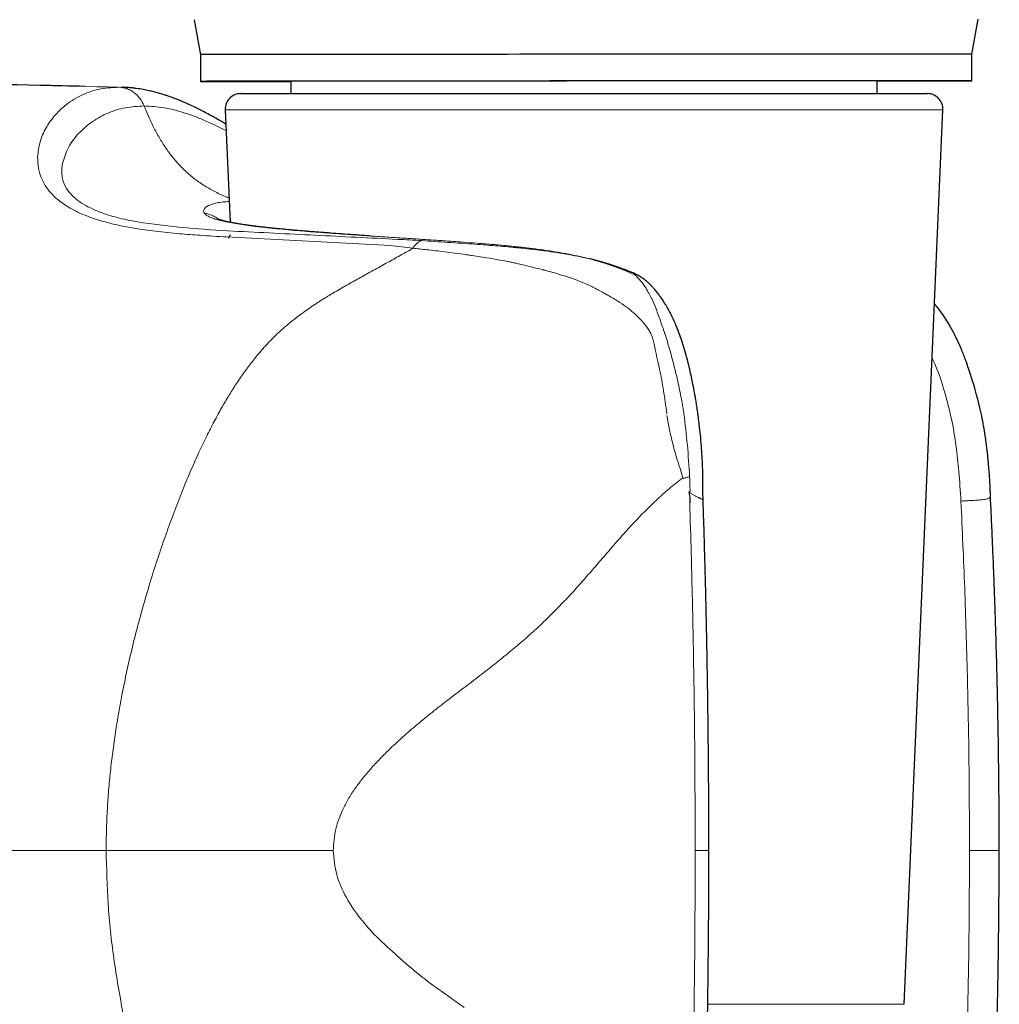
# Model space of a CAD drawing. Header units: millimetres. Extents: x 8 to 1339, y 12 to 1557.
# Tile 25 of 46: x 672 to 704, y 493 to 525. Entities that reach past the tile are written whole.
import ezdxf

# ---------------------------------------------------------------- set-up
doc = ezdxf.new("R2010")
doc.units = ezdxf.units.MM

msp = doc.modelspace()

# ---------------------------------------------------------------- linework, layer by layer
at = {"color": 7, "linetype": 'Continuous', "lineweight": 30}
for p, q in [((677.528, 525.199), (677.729, 524.065)), ((702.729, 524.084), (702.928, 525.217)), ((677.729, 524.065), (677.729, 523.2)), ((702.729, 523.218), (702.729, 524.084)), ((680.66, 523.202), (680.66, 522.803)), ((699.66, 522.803), (699.66, 523.216)), ((679.033, 522.803), (701.288, 522.803)), ((678.533, 522.281), (678.691, 518.631)), ((700.531, 493.281), (701.788, 522.281)), ((703.601, 498.267), (703.617, 498.267)), ((703.614, 498.267), (703.612, 498.267))]:
    msp.add_line(p, q, dxfattribs=at)
at = {"color": 252, "linetype": 'Continuous', "lineweight": 0}
for p, q in [((675.193, 523.003), (675.159, 523.006)), ((694.048, 522.281), (678.533, 522.281)), ((701.788, 522.281), (694.048, 522.281)), ((683.891, 517.884), (678.569, 518.155)), ((684.617, 517.789), (683.891, 517.884)), ((690.323, 517.45), (690.389, 517.434)), ((690.389, 517.434), (690.521, 517.397)), ((690.521, 517.397), (690.826, 517.304)), ((691.809, 516.947), (691.797, 516.966)), ((693.763, 498.267), (694.206, 498.267)), ((703.612, 498.267), (702.651, 498.267)), ((694.172, 493.281), (700.531, 493.281))]:
    msp.add_line(p, q, dxfattribs=at)
at = {"color": 7, "linetype": 'Continuous', "lineweight": 30, "flags": 128}
for points in [[(702.729, 524.084), (702.728, 524.084), (702.719, 524.084), (702.698, 524.084), (702.664, 524.084), (702.617, 524.084), (702.558, 524.084), (702.487, 524.084), (702.404, 524.084), (702.309, 524.084), (702.201, 524.084), (702.082, 524.084), (701.951, 524.084), (701.808, 524.084), (701.653, 524.084), (701.488, 524.084), (701.311, 524.084), (701.122, 524.084), (700.923, 524.084), (700.714, 524.084), (700.494, 524.084), (700.264, 524.084), (700.023, 524.084), (699.773, 524.084), (699.514, 524.084), (699.245, 524.084), (698.967, 524.084), (698.681, 524.084), (698.386, 524.083), (698.082, 524.083), (697.772, 524.083), (697.453, 524.083), (697.128, 524.083), (696.795, 524.083), (696.456, 524.082), (696.111, 524.082), (695.76, 524.082), (695.403, 524.082), (695.041, 524.082), (694.675, 524.081), (694.304, 524.081), (693.929, 524.081), (693.55, 524.081), (693.168, 524.08), (692.783, 524.08), (692.395, 524.08), (692.005, 524.08), (691.614, 524.079), (691.221, 524.079), (690.827, 524.079), (690.433, 524.079), (690.038, 524.078), (689.644, 524.078), (689.25, 524.078), (688.857, 524.077), (688.465, 524.077), (688.076, 524.077), (687.688, 524.076), (687.303, 524.076), (686.921, 524.076), (686.542, 524.076), (686.166, 524.075), (685.795, 524.075), (685.429, 524.075), (685.067, 524.074), (684.71, 524.074), (684.358, 524.074), (684.013, 524.073), (683.674, 524.073), (683.341, 524.073), (683.015, 524.072), (682.696, 524.072), (682.385, 524.072), (682.082, 524.072), (681.787, 524.071), (681.5, 524.071), (681.222, 524.071), (680.953, 524.07), (680.693, 524.07), (680.442, 524.07), (680.202, 524.07), (679.971, 524.069), (679.751, 524.069), (679.541, 524.069), (679.341, 524.069), (679.153, 524.068), (678.976, 524.068), (678.809, 524.068), (678.655, 524.068), (678.511, 524.067), (678.38, 524.067), (678.26, 524.067), (678.152, 524.067), (678.056, 524.067), (677.973, 524.066), (677.901, 524.066), (677.842, 524.066), (677.795, 524.066), (677.761, 524.066), (677.739, 524.066), (677.729, 524.065), (677.729, 524.065)], [(701.733, 523.219), (701.572, 523.219), (701.401, 523.219), (701.218, 523.219), (701.025, 523.219), (700.821, 523.219), (700.606, 523.218), (700.381, 523.218), (700.145, 523.218), (699.9, 523.218), (699.645, 523.218), (699.381, 523.218), (699.108, 523.218), (698.825, 523.218), (698.535, 523.218), (698.236, 523.218), (697.929, 523.217), (697.614, 523.217), (697.292, 523.217), (696.963, 523.217), (696.627, 523.217), (696.285, 523.217), (695.937, 523.216), (695.583, 523.216), (695.223, 523.216), (694.859, 523.216), (694.49, 523.216), (694.117, 523.215), (693.74, 523.215), (693.36, 523.215), (692.976, 523.215), (692.59, 523.214), (692.201, 523.214), (691.81, 523.214), (691.418, 523.214), (691.025, 523.213), (690.631, 523.213), (690.236, 523.213), (689.841, 523.212), (689.447, 523.212), (689.054, 523.212), (688.661, 523.211), (688.271, 523.211), (687.882, 523.211), (687.496, 523.211), (687.112, 523.21), (686.731, 523.21), (686.354, 523.21), (685.981, 523.209), (685.612, 523.209), (685.248, 523.209), (684.888, 523.208), (684.534, 523.208), (684.186, 523.208), (683.843, 523.207), (683.507, 523.207), (683.178, 523.207), (682.856, 523.207), (682.541, 523.206), (682.233, 523.206), (681.934, 523.206), (681.643, 523.205), (681.36, 523.205), (681.087, 523.205), (680.822, 523.205), (680.567, 523.204), (680.321, 523.204), (680.086, 523.204), (679.86, 523.203), (679.645, 523.203), (679.44, 523.203), (679.246, 523.203), (679.064, 523.202), (678.892, 523.202), (678.731, 523.202), (678.582, 523.202), (678.445, 523.202), (678.319, 523.201), (678.205, 523.201), (678.103, 523.201), (678.013, 523.201), (677.936, 523.201), (677.871, 523.2), (677.818, 523.2), (677.777, 523.2), (677.749, 523.2), (677.733, 523.2), (677.73, 523.2), (677.739, 523.2), (677.76, 523.199), (677.794, 523.199), (677.841, 523.199), (677.899, 523.199), (677.97, 523.199), (678.054, 523.199), (678.149, 523.199), (678.257, 523.199), (678.376, 523.199), (678.507, 523.199), (678.65, 523.199), (678.804, 523.199), (678.97, 523.199), (679.147, 523.199), (679.335, 523.199), (679.534, 523.199), (679.744, 523.199), (679.964, 523.199), (680.194, 523.199), (680.435, 523.199), (680.66, 523.199)], [(699.66, 523.216), (699.66, 523.216), (699.652, 523.216), (699.632, 523.216), (699.6, 523.216), (699.555, 523.216), (699.498, 523.216), (699.428, 523.216), (699.347, 523.216), (699.254, 523.216), (699.148, 523.216), (699.031, 523.216), (698.903, 523.216), (698.763, 523.216), (698.612, 523.216), (698.45, 523.216), (698.277, 523.216), (698.093, 523.216), (697.9, 523.216), (697.696, 523.216), (697.482, 523.216), (697.258, 523.216), (697.026, 523.216), (696.784, 523.216), (696.534, 523.216), (696.276, 523.215), (696.009, 523.215), (695.735, 523.215), (695.454, 523.215), (695.166, 523.215), (694.871, 523.215), (694.57, 523.215), (694.263, 523.214), (693.951, 523.214), (693.634, 523.214), (693.313, 523.214), (692.987, 523.214), (692.658, 523.213), (692.325, 523.213), (691.99, 523.213), (691.652, 523.213), (691.313, 523.212), (690.971, 523.212), (690.629, 523.212), (690.286, 523.212), (689.943, 523.212), (689.6, 523.211), (689.258, 523.211), (688.918, 523.211), (688.578, 523.21), (688.241, 523.21), (687.907, 523.21), (687.575, 523.21), (687.247, 523.209), (686.922, 523.209), (686.602, 523.209), (686.286, 523.209), (685.975, 523.208), (685.67, 523.208), (685.371, 523.208), (685.078, 523.208), (684.791, 523.207), (684.512, 523.207), (684.24, 523.207), (683.975, 523.206), (683.719, 523.206), (683.471, 523.206), (683.232, 523.206), (683.002, 523.205), (682.781, 523.205), (682.57, 523.205), (682.369, 523.205), (682.178, 523.205), (681.997, 523.204), (681.827, 523.204), (681.668, 523.204), (681.519, 523.204), (681.382, 523.203), (681.257, 523.203), (681.143, 523.203), (681.041, 523.203), (680.951, 523.203), (680.873, 523.203), (680.807, 523.202), (680.753, 523.202), (680.711, 523.202), (680.682, 523.202), (680.665, 523.202), (680.66, 523.202)], [(699.66, 523.213), (699.765, 523.213), (700.015, 523.214), (700.256, 523.214), (700.487, 523.214), (700.707, 523.214), (700.917, 523.215), (701.116, 523.215), (701.305, 523.215), (701.482, 523.215), (701.648, 523.216), (701.803, 523.216), (701.947, 523.216), (702.078, 523.216), (702.198, 523.216), (702.306, 523.217), (702.402, 523.217), (702.485, 523.217), (702.557, 523.217), (702.616, 523.217), (702.663, 523.217), (702.697, 523.218), (702.719, 523.218), (702.729, 523.218), (702.726, 523.218), (702.711, 523.218), (702.683, 523.218), (702.643, 523.218), (702.59, 523.218), (702.525, 523.218), (702.448, 523.218), (702.359, 523.219), (702.257, 523.219), (702.144, 523.219), (702.018, 523.219), (701.881, 523.219), (701.733, 523.219)]]:
    msp.add_lwpolyline(points, dxfattribs=at)
at = {"color": 7, "linetype": 'Continuous', "lineweight": 30}
for centre, start, end in [((679.033, 522.303), 90, 182.4813), ((701.288, 522.303), 357.5187, 90)]:
    msp.add_arc(centre, 0.5, start, end, dxfattribs=at)
at = {"color": 252, "linetype": 'Continuous', "lineweight": 0}
msp.add_arc((678.802, 518.103), 0.156, 126.6114, 180.6969, dxfattribs=at)
for points, knots in [([(675.081, 523.011), (673.182, 523.054), (669.383, 523.14), (664.22, 523.215), (660.955, 523.239), (659.59, 523.249)], [0, 0, 0, 0, 0.367859, 0.735707, 1, 1, 1, 1]), ([(672.457, 520.754), (672.475, 520.914), (672.512, 521.25), (672.713, 521.691), (672.99, 522.087), (673.357, 522.449), (673.834, 522.752), (674.423, 522.969), (674.859, 522.997), (675.081, 523.011)], [0, 0, 0, 0, 0.119642, 0.250495, 0.371034, 0.500736, 0.664324, 0.82897, 1, 1, 1, 1]), ([(675.081, 523.011), (675.17, 523.001), (675.345, 522.981), (675.583, 522.849), (675.784, 522.659), (675.866, 522.489), (675.907, 522.403)], [0, 0, 0, 0, 0.251352, 0.499945, 0.748241, 1, 1, 1, 1]), ([(675.907, 522.403), (675.703, 522.392), (675.292, 522.37), (674.732, 522.19), (674.218, 521.91), (673.778, 521.53), (673.422, 521.074), (673.314, 520.713), (673.261, 520.536)], [0, 0, 0, 0, 0.166321, 0.334071, 0.499554, 0.669002, 0.837322, 1, 1, 1, 1]), ([(678.657, 519.416), (678.614, 519.433), (678.448, 519.497), (678.171, 519.633), (677.83, 519.83), (677.506, 520.061), (677.221, 520.309), (676.973, 520.568), (676.754, 520.833), (676.546, 521.128), (676.348, 521.454), (676.178, 521.78), (676.03, 522.099), (675.949, 522.3), (675.907, 522.403)], [0, 0, 0, 0, 0.034425, 0.131352, 0.227176, 0.32308, 0.420462, 0.499047, 0.580337, 0.665178, 0.754422, 0.848911, 0.922637, 1, 1, 1, 1]), ([(675.907, 522.403), (676.118, 522.392), (676.541, 522.37), (677.227, 522.187), (677.892, 521.935), (678.36, 521.7), (678.563, 521.598)], [0, 0, 0, 0, 0.262836, 0.526158, 0.794492, 1, 1, 1, 1]), ([(673.172, 519.313), (673.089, 519.383), (672.919, 519.527), (672.732, 519.766), (672.573, 520.051), (672.466, 520.387), (672.46, 520.628), (672.457, 520.754)], [0, 0, 0, 0, 0.159927, 0.325725, 0.499092, 0.73929, 1, 1, 1, 1]), ([(673.261, 520.536), (673.251, 520.469), (673.232, 520.34), (673.241, 520.146), (673.291, 519.919), (673.411, 519.657), (673.609, 519.47), (673.706, 519.38)], [0, 0, 0, 0, 0.177849, 0.345251, 0.502806, 0.757481, 1, 1, 1, 1]), ([(675.587, 518.439), (675.42, 518.469), (675.094, 518.526), (674.64, 518.638), (674.141, 518.793), (673.62, 519.007), (673.319, 519.212), (673.172, 519.313)], [0, 0, 0, 0, 0.171883, 0.337058, 0.496428, 0.753798, 1, 1, 1, 1]), ([(673.706, 519.38), (673.781, 519.324), (673.937, 519.209), (674.247, 519.051), (674.656, 518.889), (675.198, 518.734), (675.643, 518.655), (675.879, 518.614)], [0, 0, 0, 0, 0.155294, 0.319376, 0.496351, 0.733224, 1, 1, 1, 1]), ([(677.859, 518.927), (677.85, 518.945), (677.832, 518.979), (677.836, 519.029), (677.862, 519.081), (677.902, 519.119), (677.936, 519.142), (677.947, 519.149), (677.958, 519.156), (677.971, 519.162), (677.983, 519.169), (678.027, 519.191), (678.114, 519.225), (678.27, 519.263), (678.45, 519.292), (678.593, 519.302), (678.662, 519.307)], [0, 0, 0, 0, 0.101935, 0.200855, 0.297126, 0.420626, 0.436525, 0.452364, 0.468143, 0.483864, 0.499527, 0.515134, 0.640025, 0.763437, 0.885752, 1, 1, 1, 1]), ([(677.859, 518.927), (677.86, 518.926), (677.861, 518.924), (677.863, 518.922), (677.864, 518.921)], [0, 0, 0, 0, 0.500014, 1, 1, 1, 1]), ([(677.859, 518.927), (677.905, 518.918), (677.993, 518.901), (678.116, 518.854), (678.225, 518.796), (678.293, 518.752), (678.323, 518.726), (678.324, 518.725)], [0, 0, 0, 0, 0.269448, 0.525321, 0.767506, 0.995808, 1, 1, 1, 1]), ([(679.84, 518.461), (679.728, 518.473), (679.504, 518.499), (679.204, 518.538), (678.93, 518.579), (678.685, 518.622), (678.47, 518.666), (678.285, 518.713), (678.131, 518.761), (678.008, 518.812), (677.915, 518.865), (677.881, 518.903), (677.864, 518.921)], [0, 0, 0, 0, 0.100342, 0.200604, 0.300791, 0.400903, 0.500937, 0.600891, 0.700766, 0.800567, 0.900305, 1, 1, 1, 1]), ([(678.569, 518.155), (678.286, 518.172), (677.777, 518.203), (677.01, 518.262), (676.294, 518.334), (675.815, 518.405), (675.587, 518.439)], [0, 0, 0, 0, 0.2778811, 0.4990609, 0.7612893, 1, 1, 1, 1]), ([(675.879, 518.614), (676.348, 518.553), (677.293, 518.432), (678.291, 518.374), (678.793, 518.345)], [0, 0, 0, 0, 0.496777, 1, 1, 1, 1]), ([(678.793, 518.345), (679.677, 518.301), (681.448, 518.213), (683.224, 518.123), (684.113, 518.078)], [0, 0, 0, 0, 0.49932, 1, 1, 1, 1]), ([(684.398, 518.112), (684.216, 518.124), (683.851, 518.148), (683.324, 518.182), (682.814, 518.217), (682.322, 518.251), (681.851, 518.285), (681.402, 518.319), (680.974, 518.353), (680.57, 518.388), (680.189, 518.424), (679.956, 518.449), (679.84, 518.461)], [0, 0, 0, 0, 0.100601, 0.201048, 0.301357, 0.401535, 0.501586, 0.601512, 0.701311, 0.800988, 0.900548, 1, 1, 1, 1]), ([(684.113, 518.078), (684.245, 518.072), (684.509, 518.059), (684.772, 518.044), (684.904, 518.036)], [0, 0, 0, 0, 0.499793, 1, 1, 1, 1]), ([(690.323, 517.45), (690.3, 517.455), (690.244, 517.47), (690.145, 517.494), (690.014, 517.524), (689.853, 517.558), (689.688, 517.592), (689.506, 517.626), (689.316, 517.659), (689.097, 517.695), (688.886, 517.726), (688.682, 517.754), (688.495, 517.778), (688.312, 517.8), (688.132, 517.821), (687.955, 517.84), (687.783, 517.858), (687.515, 517.884), (687.151, 517.917), (686.696, 517.954), (686.242, 517.988), (685.782, 518.021), (685.316, 518.052), (684.85, 518.083), (684.549, 518.102), (684.398, 518.112)], [0, 0, 0, 0, 0.011351, 0.027805, 0.049508, 0.076671, 0.10722, 0.131099, 0.166922, 0.20054, 0.239294, 0.27041, 0.301073, 0.331245, 0.360887, 0.389955, 0.418403, 0.446184, 0.523172, 0.599716, 0.675051, 0.753441, 0.836182, 0.918492, 1, 1, 1, 1]), ([(684.904, 518.036), (684.852, 518.019), (684.752, 517.985), (684.661, 517.853), (684.617, 517.789)], [0, 0, 0, 0, 0.511996, 1, 1, 1, 1]), ([(684.904, 518.036), (685.182, 518.018), (685.741, 517.982), (686.33, 517.941), (686.626, 517.92)], [0, 0, 0, 0, 0.4973649, 1, 1, 1, 1]), ([(678.871, 513.359), (678.955, 513.485), (679.12, 513.731), (679.382, 514.083), (679.59, 514.341), (679.744, 514.519), (679.835, 514.621), (679.926, 514.72), (680.017, 514.815), (680.107, 514.906), (680.198, 514.995), (680.332, 515.121), (680.518, 515.285), (680.769, 515.488), (681.074, 515.718), (681.318, 515.887), (681.49, 516), (681.545, 516.037), (681.602, 516.073), (681.659, 516.11), (681.716, 516.146), (681.812, 516.206), (681.952, 516.292), (682.145, 516.406), (682.353, 516.527), (682.563, 516.646), (682.766, 516.76), (682.965, 516.87), (683.174, 516.985), (683.469, 517.148), (683.832, 517.348), (684.241, 517.575), (684.495, 517.72), (684.617, 517.789)], [0, 0, 0, 0, 0.063892, 0.124045, 0.183731, 0.203191, 0.22224, 0.24088, 0.259114, 0.276942, 0.294369, 0.311395, 0.352758, 0.39648, 0.442632, 0.507376, 0.516183, 0.525067, 0.534027, 0.543065, 0.55218, 0.561373, 0.588112, 0.61795, 0.650898, 0.684075, 0.714312, 0.743821, 0.775072, 0.809763, 0.879011, 0.94242, 1, 1, 1, 1]), ([(684.617, 517.789), (684.688, 517.782), (684.839, 517.766), (685.081, 517.74), (685.352, 517.71), (685.652, 517.674), (685.982, 517.633), (686.214, 517.601), (686.334, 517.584)], [0, 0, 0, 0, 0.1276317, 0.2707845, 0.4295175, 0.6039005, 0.7940223, 1, 1, 1, 1]), ([(686.626, 517.92), (686.841, 517.905), (687.282, 517.872), (687.728, 517.832), (687.956, 517.811)], [0, 0, 0, 0, 0.4887195, 1, 1, 1, 1]), ([(687.956, 517.811), (687.992, 517.807), (688.06, 517.8), (688.128, 517.794), (688.159, 517.791)], [0, 0, 0, 0, 0.5429896, 1, 1, 1, 1]), ([(688.159, 517.791), (688.265, 517.78), (688.473, 517.758), (688.681, 517.733), (688.784, 517.72)], [0, 0, 0, 0, 0.507632, 1, 1, 1, 1]), ([(688.784, 517.72), (689.049, 517.684), (689.566, 517.614), (690.075, 517.503), (690.323, 517.45)], [0, 0, 0, 0, 0.512963, 1, 1, 1, 1]), ([(686.404, 517.574), (686.392, 517.576), (686.369, 517.579), (686.346, 517.582), (686.334, 517.584)], [0, 0, 0, 0, 0.500054, 1, 1, 1, 1]), ([(686.404, 517.574), (686.449, 517.568), (686.578, 517.549), (686.989, 517.487), (687.359, 517.421), (687.644, 517.369)], [0, 0, 0, 0, 0.11099, 0.314256, 1, 1, 1, 1]), ([(690.323, 517.45), (690.324, 517.459), (690.327, 517.47), (690.322, 517.455), (690.322, 517.452)], [0, 0, 0, 0, 0.810021, 1, 1, 1, 1]), ([(687.781, 517.342), (687.758, 517.347), (687.712, 517.356), (687.667, 517.365), (687.644, 517.369)], [0, 0, 0, 0, 0.500171, 1, 1, 1, 1]), ([(688.028, 517.287), (687.987, 517.297), (687.904, 517.315), (687.822, 517.333), (687.781, 517.342)], [0, 0, 0, 0, 0.500325, 1, 1, 1, 1]), ([(688.888, 517.076), (688.884, 517.077), (688.871, 517.08), (688.83, 517.091), (688.685, 517.129), (688.41, 517.198), (688.166, 517.255), (688.028, 517.287)], [0, 0, 0, 0, 0.014914, 0.044162, 0.145595, 0.519391, 1, 1, 1, 1]), ([(689.908, 516.763), (689.74, 516.821), (689.403, 516.937), (689.06, 517.03), (688.888, 517.076)], [0, 0, 0, 0, 0.498425, 1, 1, 1, 1]), ([(690.826, 517.304), (690.991, 517.248), (691.265, 517.156), (691.591, 517.024), (691.753, 516.953), (691.81, 516.927)], [0, 0, 0, 0, 0.496664, 0.820633, 1, 1, 1, 1]), ([(690.61, 516.445), (690.503, 516.501), (690.276, 516.62), (690.035, 516.713), (689.908, 516.763)], [0, 0, 0, 0, 0.4710835, 1, 1, 1, 1]), ([(691.81, 516.927), (691.873, 516.865), (692, 516.74), (692.114, 516.575), (692.171, 516.491)], [0, 0, 0, 0, 0.493293, 1, 1, 1, 1]), ([(690.63, 516.434), (690.626, 516.436), (690.62, 516.439), (690.614, 516.443), (690.61, 516.445)], [0, 0, 0, 0, 0.500029, 1, 1, 1, 1]), ([(691.326, 516.031), (691.209, 516.105), (691.073, 516.19), (690.893, 516.29), (690.779, 516.352), (690.685, 516.404), (690.63, 516.434)], [0, 0, 0, 0, 0.515164, 0.598702, 0.765109, 1, 1, 1, 1]), ([(692.171, 516.491), (692.19, 516.455), (692.223, 516.393), (692.264, 516.324), (692.282, 516.295)], [0, 0, 0, 0, 0.567145, 1, 1, 1, 1]), ([(692.282, 516.295), (692.298, 516.264), (692.33, 516.203), (692.361, 516.14), (692.376, 516.107)], [0, 0, 0, 0, 0.494623, 1, 1, 1, 1]), ([(692.376, 516.107), (692.419, 516.007), (692.507, 515.804), (692.587, 515.58), (692.628, 515.467)], [0, 0, 0, 0, 0.495406, 1, 1, 1, 1]), ([(691.807, 515.662), (691.734, 515.724), (691.581, 515.855), (691.414, 515.97), (691.326, 516.031)], [0, 0, 0, 0, 0.471449, 1, 1, 1, 1]), ([(692.227, 515.19), (692.166, 515.273), (692.04, 515.441), (691.886, 515.587), (691.807, 515.662)], [0, 0, 0, 0, 0.489729, 1, 1, 1, 1]), ([(692.369, 514.916), (692.349, 514.965), (692.311, 515.06), (692.255, 515.147), (692.227, 515.19)], [0, 0, 0, 0, 0.515431, 1, 1, 1, 1]), ([(692.628, 515.467), (692.644, 515.422), (692.673, 515.339), (692.701, 515.255), (692.714, 515.217)], [0, 0, 0, 0, 0.55494, 1, 1, 1, 1]), ([(692.714, 515.217), (692.72, 515.199), (692.732, 515.162), (692.744, 515.125), (692.751, 515.105)], [0, 0, 0, 0, 0.489785, 1, 1, 1, 1]), ([(692.369, 514.916), (692.379, 514.885), (692.4, 514.826), (692.414, 514.765), (692.42, 514.735)], [0, 0, 0, 0, 0.509938, 1, 1, 1, 1]), ([(692.751, 515.105), (692.751, 515.104), (692.753, 515.1), (692.754, 515.096), (692.755, 515.094)], [0, 0, 0, 0, 0.499981, 1, 1, 1, 1]), ([(692.755, 515.094), (692.76, 515.08), (692.767, 515.062), (692.775, 515.041), (692.777, 515.034), (692.778, 515.031)], [0, 0, 0, 0, 0.675063, 0.88157, 1, 1, 1, 1]), ([(692.778, 515.031), (692.833, 514.853), (692.946, 514.489), (693.043, 514.111), (693.093, 513.918)], [0, 0, 0, 0, 0.490004, 1, 1, 1, 1]), ([(692.42, 514.735), (692.438, 514.646), (692.478, 514.442), (692.525, 514.235), (692.552, 514.12)], [0, 0, 0, 0, 0.440733, 1, 1, 1, 1]), ([(701.439, 514.222), (701.482, 514.133), (701.657, 513.776), (701.77, 513.393), (701.855, 513.105)], [0, 0, 0, 0, 0.248023, 1, 1, 1, 1]), ([(692.552, 514.12), (692.562, 514.076), (692.582, 513.99), (692.601, 513.903), (692.61, 513.859)], [0, 0, 0, 0, 0.500581, 1, 1, 1, 1]), ([(693.093, 513.918), (693.14, 513.725), (693.231, 513.345), (693.305, 512.957), (693.341, 512.766)], [0, 0, 0, 0, 0.509358, 1, 1, 1, 1]), ([(692.61, 513.859), (692.633, 513.748), (692.679, 513.521), (692.739, 513.171), (692.794, 512.804), (692.825, 512.553), (692.841, 512.425)], [0, 0, 0, 0, 0.236343, 0.481823, 0.736385, 1, 1, 1, 1]), ([(677.684, 511.176), (677.766, 511.351), (677.925, 511.689), (678.17, 512.167), (678.408, 512.603), (678.639, 512.997), (678.795, 513.242), (678.871, 513.359)], [0, 0, 0, 0, 0.230432, 0.445642, 0.645649, 0.830444, 1, 1, 1, 1]), ([(701.855, 513.105), (701.928, 512.83), (702.081, 512.258), (702.219, 511.404), (702.315, 510.508), (702.353, 509.916), (702.373, 509.595)], [0, 0, 0, 0, 0.239793, 0.499728, 0.728646, 1, 1, 1, 1]), ([(693.341, 512.766), (693.351, 512.71), (693.37, 512.598), (693.387, 512.485), (693.396, 512.43)], [0, 0, 0, 0, 0.504044, 1, 1, 1, 1]), ([(693.022, 511.508), (692.985, 511.663), (692.917, 511.949), (692.87, 512.236), (692.848, 512.367)], [0, 0, 0, 0, 0.541902, 1, 1, 1, 1]), ([(693.396, 512.43), (693.437, 512.091), (693.518, 511.415), (693.561, 510.73), (693.582, 510.388)], [0, 0, 0, 0, 0.500956, 1, 1, 1, 1]), ([(693.17, 510.961), (693.144, 511.051), (693.091, 511.232), (693.045, 511.416), (693.022, 511.508)], [0, 0, 0, 0, 0.498639, 1, 1, 1, 1]), ([(675.17, 503.214), (675.221, 503.473), (675.325, 503.996), (675.504, 504.781), (675.703, 505.573), (675.924, 506.372), (676.152, 507.131), (676.384, 507.85), (676.617, 508.529), (676.864, 509.207), (677.124, 509.879), (677.395, 510.538), (677.588, 510.964), (677.683, 511.176)], [0, 0, 0, 0, 0.092926, 0.187433, 0.283578, 0.381437, 0.481103, 0.565625, 0.651563, 0.738829, 0.826631, 0.914004, 1, 1, 1, 1]), ([(693.367, 510.352), (693.337, 510.452), (693.274, 510.656), (693.205, 510.858), (693.17, 510.961)], [0, 0, 0, 0, 0.493091, 1, 1, 1, 1]), ([(693.376, 510.33), (693.411, 510.34), (693.481, 510.359), (693.549, 510.378), (693.583, 510.388)], [0, 0, 0, 0, 0.498994, 1, 1, 1, 1]), ([(693.582, 510.388), (693.585, 510.314), (693.59, 510.154), (693.594, 509.993), (693.596, 509.907)], [0, 0, 0, 0, 0.4617, 1, 1, 1, 1]), ([(693.367, 510.352), (693.233, 510.248), (692.969, 510.043), (692.588, 509.707), (692.225, 509.362), (691.878, 509.005), (691.543, 508.641), (691.214, 508.269), (690.877, 507.88), (690.528, 507.472), (690.159, 507.048), (689.776, 506.62), (689.372, 506.189), (688.969, 505.785), (688.566, 505.405), (688.164, 505.047), (687.733, 504.684), (687.271, 504.312), (686.777, 503.928), (686.256, 503.533), (685.739, 503.138), (685.234, 502.744), (684.752, 502.352), (684.278, 501.944), (683.871, 501.566), (683.53, 501.224), (683.253, 500.923), (682.992, 500.616), (682.753, 500.3), (682.538, 499.977), (682.42, 499.75), (682.362, 499.638)], [0, 0, 0, 0, 0.036261, 0.071537, 0.105914, 0.139583, 0.172792, 0.205757, 0.238675, 0.27505, 0.311829, 0.349257, 0.387596, 0.427183, 0.460507, 0.495168, 0.531427, 0.569471, 0.60941, 0.651195, 0.694462, 0.733216, 0.772447, 0.811803, 0.850957, 0.876809, 0.902376, 0.927587, 0.952317, 0.976468, 1, 1, 1, 1]), ([(693.376, 510.33), (693.374, 510.334), (693.371, 510.341), (693.369, 510.348), (693.367, 510.352)], [0, 0, 0, 0, 0.500414, 1, 1, 1, 1]), ([(693.596, 509.907), (693.596, 509.907), (693.596, 509.906), (693.596, 509.906), (693.595, 509.905), (693.592, 509.903), (693.579, 509.899), (693.566, 509.898), (693.556, 509.897)], [0, 0, 0, 0, 0.00786, 0.016007, 0.034625, 0.087634, 0.274678, 1, 1, 1, 1]), ([(693.556, 509.897), (693.584, 509.876), (693.639, 509.833), (693.721, 509.781), (693.8, 509.738), (693.856, 509.711), (693.893, 509.694), (693.916, 509.685), (693.938, 509.676), (693.965, 509.665), (693.994, 509.653), (694.01, 509.645), (694.016, 509.64), (694.018, 509.638), (694.019, 509.636), (694.019, 509.635), (694.019, 509.635)], [0, 0, 0, 0, 0.111994, 0.226427, 0.344723, 0.467934, 0.51318, 0.560832, 0.610933, 0.663507, 0.775996, 0.898031, 0.925951, 0.956535, 0.989764, 1, 1, 1, 1]), ([(702.373, 509.595), (702.413, 509.597), (702.49, 509.601), (702.584, 509.606), (702.655, 509.61), (702.704, 509.613), (702.751, 509.616), (702.817, 509.619), (702.898, 509.624), (702.988, 509.63), (703.066, 509.637), (703.135, 509.646), (703.196, 509.656), (703.246, 509.67), (703.286, 509.689), (703.31, 509.712), (703.324, 509.735), (703.33, 509.759), (703.33, 509.779), (703.33, 509.789)], [0, 0, 0, 0, 0.077479, 0.150617, 0.185639, 0.219644, 0.252662, 0.284735, 0.362245, 0.434549, 0.5035, 0.571066, 0.642155, 0.713006, 0.78464, 0.857645, 0.905874, 0.95329, 1, 1, 1, 1]), ([(693.587, 509.542), (693.603, 508.991), (693.639, 507.79), (693.685, 505.837), (693.726, 503.582), (693.756, 501.025), (693.76, 499.22), (693.763, 498.267)], [0, 0, 0, 0, 0.146566, 0.31984, 0.519824, 0.746533, 1, 1, 1, 1]), ([(702.373, 509.595), (702.416, 508.653), (702.502, 506.767), (702.586, 503.936), (702.641, 501.103), (702.648, 499.212), (702.651, 498.267)], [0, 0, 0, 0, 0.249743, 0.499632, 0.749705, 1, 1, 1, 1]), ([(674.799, 500.682), (674.822, 500.891), (674.866, 501.31), (674.953, 501.94), (675.053, 502.576), (675.131, 503), (675.17, 503.214)], [0, 0, 0, 0, 0.245505, 0.49384, 0.745256, 1, 1, 1, 1]), ([(674.677, 498.267), (674.678, 498.462), (674.681, 498.857), (674.705, 499.456), (674.742, 500.066), (674.78, 500.476), (674.799, 500.682)], [0, 0, 0, 0, 0.241901, 0.489973, 0.743057, 1, 1, 1, 1]), ([(682.362, 499.638), (682.267, 499.416), (682.081, 498.977), (682.05, 498.501), (682.035, 498.267)], [0, 0, 0, 0, 0.507874, 1, 1, 1, 1]), ([(645.731, 498.267), (647.521, 498.267), (651.103, 498.267), (656.492, 498.267), (662.215, 498.267), (668.274, 498.267), (672.543, 498.267), (674.677, 498.267)], [0, 0, 0, 0, 0.186651, 0.373313, 0.559983, 0.779991, 1, 1, 1, 1]), ([(674.677, 498.267), (674.69, 497.689), (674.717, 496.521), (674.907, 494.745), (675.12, 493.561), (675.228, 492.957)], [0, 0, 0, 0, 0.324014, 0.655125, 1, 1, 1, 1]), ([(674.677, 498.267), (675.266, 498.267), (676.446, 498.267), (678.289, 498.267), (680.159, 498.267), (681.411, 498.267), (682.035, 498.267)], [0, 0, 0, 0, 0.249319, 0.5, 0.750681, 1, 1, 1, 1]), ([(682.035, 498.267), (682.059, 498.002), (682.106, 497.47), (682.444, 496.732), (682.893, 496.06), (683.26, 495.663), (683.443, 495.464)], [0, 0, 0, 0, 0.24669, 0.495352, 0.746903, 1, 1, 1, 1]), ([(693.565, 486.49), (693.584, 487.066), (693.624, 488.323), (693.676, 490.365), (693.722, 492.72), (693.756, 495.389), (693.76, 497.273), (693.763, 498.267)], [0, 0, 0, 0, 0.146911, 0.320355, 0.520336, 0.746872, 1, 1, 1, 1]), ([(702.651, 498.267), (702.647, 497.288), (702.64, 495.331), (702.582, 492.397), (702.491, 489.466), (702.399, 487.514), (702.353, 486.538)], [0, 0, 0, 0, 0.250318, 0.500397, 0.750278, 1, 1, 1, 1]), ([(683.443, 495.464), (683.898, 495.042), (684.797, 494.208), (685.792, 493.517), (686.282, 493.177)], [0, 0, 0, 0, 0.5062834, 1, 1, 1, 1])]:
    msp.add_open_spline(points, degree=3, knots=knots, dxfattribs=at)
at = {"color": 7, "linetype": 'Continuous', "lineweight": 30}
for points, knots in [([(673.98, 523.034), (673.496, 523.047), (671.036, 523.11), (666.597, 523.18), (662.291, 523.238), (659.961, 523.246), (659.61, 523.247)], [0, 0, 0, 0, 0.100974, 0.513811, 0.926631, 1, 1, 1, 1]), ([(678.553, 521.816), (678.542, 521.823), (678.462, 521.87), (678.326, 521.949), (678.133, 522.058), (677.946, 522.159), (677.767, 522.253), (677.587, 522.343), (677.415, 522.424), (677.257, 522.496), (677.129, 522.551), (677.01, 522.6), (676.912, 522.639), (676.801, 522.68), (676.696, 522.717), (676.577, 522.757), (676.423, 522.804), (676.255, 522.852), (676.059, 522.899), (675.869, 522.938), (675.713, 522.963), (675.611, 522.976), (675.569, 522.981), (675.523, 522.986), (675.471, 522.992), (675.42, 522.996), (675.377, 522.999), (675.341, 523.002), (675.294, 523.005), (675.243, 523.007), (675.206, 523.008), (675.193, 523.009)], [0, 0, 0, 0, 0.009556, 0.066788, 0.121165, 0.176274, 0.231336, 0.281927, 0.337239, 0.38863, 0.426981, 0.457393, 0.494086, 0.519124, 0.556939, 0.589277, 0.628633, 0.695977, 0.746339, 0.802896, 0.869727, 0.882254, 0.893334, 0.906246, 0.92146, 0.936829, 0.948695, 0.957271, 0.968247, 0.988477, 1, 1, 1, 1]), ([(683.25, 518.187), (683.161, 518.194), (682.935, 518.209), (682.59, 518.234), (682.223, 518.26), (681.885, 518.285), (681.568, 518.309), (681.26, 518.333), (680.969, 518.357), (680.695, 518.381), (680.437, 518.404), (680.226, 518.424), (680.066, 518.44), (679.96, 518.452), (679.877, 518.461), (679.818, 518.467), (679.775, 518.472), (679.736, 518.476), (679.687, 518.482), (679.625, 518.489), (679.551, 518.498), (679.465, 518.509), (679.366, 518.522), (679.258, 518.536), (679.15, 518.552), (679.051, 518.567), (678.963, 518.581), (678.872, 518.597), (678.783, 518.613), (678.698, 518.629), (678.625, 518.644), (678.562, 518.659), (678.504, 518.672), (678.455, 518.685), (678.415, 518.696), (678.38, 518.707), (678.349, 518.716), (678.322, 518.726), (678.301, 518.734), (678.3, 518.734), (678.3, 518.734)], [0, 0, 0, 0, 0.032455, 0.082189, 0.129774, 0.174413, 0.217128, 0.260797, 0.306487, 0.346833, 0.388623, 0.431694, 0.454573, 0.473721, 0.48914, 0.500835, 0.507017, 0.513941, 0.523609, 0.536017, 0.551165, 0.569049, 0.589666, 0.615436, 0.641325, 0.665583, 0.688213, 0.709217, 0.739285, 0.765251, 0.788771, 0.814526, 0.836525, 0.859349, 0.879656, 0.897035, 0.918878, 0.944714, 0.974076, 1, 1, 1, 1]), ([(691.79, 516.97), (691.735, 516.994), (691.616, 517.044), (691.42, 517.121), (691.193, 517.204), (690.932, 517.29), (690.639, 517.376), (690.431, 517.429), (690.322, 517.456)], [0, 0, 0, 0, 0.1156, 0.251886, 0.408619, 0.585382, 0.782233, 1, 1, 1, 1]), ([(691.797, 516.966), (691.797, 516.968), (691.795, 516.972), (691.791, 516.969), (691.789, 516.967)], [0, 0, 0, 0, 0.518829, 1, 1, 1, 1]), ([(694.019, 509.635), (694.018, 509.668), (694.015, 509.751), (694.014, 509.872), (694.013, 509.991), (694.013, 510.092), (694.012, 510.186), (694.012, 510.278), (694.011, 510.423), (694.006, 510.623), (693.995, 510.904), (693.976, 511.218), (693.949, 511.565), (693.919, 511.872), (693.889, 512.137), (693.861, 512.357), (693.832, 512.565), (693.803, 512.75), (693.78, 512.892), (693.762, 512.996), (693.748, 513.079), (693.732, 513.165), (693.713, 513.267), (693.683, 513.419), (693.641, 513.622), (693.585, 513.873), (693.52, 514.136), (693.446, 514.409), (693.362, 514.691), (693.264, 514.981), (693.154, 515.268), (693.042, 515.521), (692.937, 515.732), (692.843, 515.9), (692.754, 516.046), (692.671, 516.17), (692.605, 516.262), (692.551, 516.333), (692.509, 516.386), (692.464, 516.441), (692.414, 516.498), (692.357, 516.56), (692.288, 516.63), (692.205, 516.706), (692.112, 516.782), (692.012, 516.854), (691.91, 516.917), (691.835, 516.951), (691.799, 516.968)], [0, 0, 0, 0, 0.012017, 0.03023, 0.044075, 0.055601, 0.066993, 0.078244, 0.08938, 0.119964, 0.151239, 0.192067, 0.234892, 0.278539, 0.30543, 0.332819, 0.360024, 0.383197, 0.401769, 0.413181, 0.422269, 0.432874, 0.445868, 0.46123, 0.490919, 0.523716, 0.557944, 0.593689, 0.631058, 0.670173, 0.711012, 0.749674, 0.777654, 0.802939, 0.825478, 0.845248, 0.862852, 0.871916, 0.88128, 0.890931, 0.900852, 0.91254, 0.924813, 0.939324, 0.956022, 0.969991, 0.985284, 1, 1, 1, 1]), ([(703.331, 509.786), (703.329, 509.826), (703.321, 509.96), (703.314, 510.175), (703.299, 510.417), (703.283, 510.616), (703.27, 510.759), (703.262, 510.857), (703.256, 510.924), (703.251, 510.977), (703.246, 511.024), (703.242, 511.067), (703.237, 511.119), (703.23, 511.18), (703.217, 511.287), (703.197, 511.446), (703.166, 511.678), (703.122, 511.954), (703.063, 512.276), (702.988, 512.627), (702.899, 512.984), (702.803, 513.322), (702.712, 513.62), (702.626, 513.881), (702.551, 514.094), (702.484, 514.277), (702.415, 514.45), (702.334, 514.645), (702.236, 514.862), (702.128, 515.078), (702.01, 515.291), (701.888, 515.491), (701.762, 515.678), (701.641, 515.84), (701.56, 515.943), (701.519, 515.99), (701.515, 515.995)], [0, 0, 0, 0, 0.018027, 0.06153, 0.098325, 0.128559, 0.152366, 0.164035, 0.173266, 0.182932, 0.188328, 0.194795, 0.202703, 0.21204, 0.222791, 0.25179, 0.284959, 0.329663, 0.379702, 0.434656, 0.49437, 0.547666, 0.594893, 0.636477, 0.672726, 0.697711, 0.72589, 0.757983, 0.794037, 0.834071, 0.868301, 0.904907, 0.940478, 0.971275, 0.997353, 1, 1, 1, 1]), ([(693.556, 509.897), (693.572, 509.807), (693.592, 509.689), (693.588, 509.57), (693.587, 509.542)], [0, 0, 0, 0, 0.763492, 1, 1, 1, 1]), ([(703.613, 498.267), (703.613, 498.476), (703.613, 498.883), (703.611, 499.474), (703.607, 500.029), (703.603, 500.546), (703.597, 501.027), (703.592, 501.471), (703.586, 501.869), (703.58, 502.222), (703.574, 502.532), (703.569, 502.811), (703.564, 503.061), (703.559, 503.297), (703.553, 503.55), (703.547, 503.841), (703.538, 504.175), (703.529, 504.546), (703.517, 504.954), (703.504, 505.399), (703.489, 505.88), (703.47, 506.418), (703.449, 507.015), (703.423, 507.672), (703.393, 508.374), (703.362, 509.074), (703.339, 509.54), (703.328, 509.756)], [0, 0, 0, 0, 0.0546481, 0.1060936, 0.1543373, 0.1993797, 0.2412215, 0.279863, 0.3153045, 0.3449817, 0.3719704, 0.3962708, 0.4178828, 0.4371629, 0.4580518, 0.4839181, 0.5129967, 0.5452878, 0.5807913, 0.6195076, 0.6614369, 0.7065795, 0.7599484, 0.8172067, 0.8783555, 0.943396, 1, 1, 1, 1]), ([(694.206, 498.267), (694.206, 498.476), (694.206, 498.882), (694.204, 499.472), (694.202, 500.026), (694.199, 500.543), (694.195, 501.023), (694.191, 501.467), (694.187, 501.864), (694.184, 502.216), (694.18, 502.526), (694.176, 502.805), (694.173, 503.054), (694.17, 503.29), (694.166, 503.543), (694.161, 503.833), (694.156, 504.167), (694.149, 504.537), (694.142, 504.944), (694.133, 505.389), (694.123, 505.87), (694.111, 506.407), (694.096, 507.002), (694.079, 507.659), (694.059, 508.36), (694.039, 509.024), (694.025, 509.453), (694.019, 509.635)], [0, 0, 0, 0, 0.0551553, 0.1070783, 0.1557698, 0.2012304, 0.2434605, 0.2824607, 0.3182313, 0.348184, 0.3754233, 0.3999492, 0.4217619, 0.441221, 0.4623037, 0.48841, 0.5177585, 0.5503492, 0.5861823, 0.6252579, 0.6675763, 0.7131379, 0.767002, 0.8247916, 0.8865078, 0.9521517, 1, 1, 1, 1]), ([(694.006, 486.507), (694.012, 486.695), (694.025, 487.084), (694.044, 487.66), (694.06, 488.224), (694.075, 488.75), (694.088, 489.239), (694.1, 489.691), (694.11, 490.095), (694.118, 490.454), (694.125, 490.769), (694.131, 491.053), (694.136, 491.307), (694.141, 491.548), (694.146, 491.805), (694.151, 492.101), (694.157, 492.441), (694.163, 492.818), (694.17, 493.233), (694.176, 493.686), (694.182, 494.176), (694.188, 494.724), (694.194, 495.331), (694.199, 496), (694.203, 496.715), (694.205, 497.476), (694.206, 497.998), (694.206, 498.267)], [0, 0, 0, 0, 0.048085, 0.099223, 0.147178, 0.191951, 0.233542, 0.271952, 0.307181, 0.33668, 0.363507, 0.387662, 0.409145, 0.428309, 0.449072, 0.474781, 0.503684, 0.53578, 0.57107, 0.609552, 0.651228, 0.696099, 0.749145, 0.806057, 0.866836, 0.931484, 1, 1, 1, 1]), ([(703.312, 486.493), (703.322, 486.681), (703.341, 487.069), (703.368, 487.646), (703.394, 488.21), (703.416, 488.737), (703.436, 489.227), (703.453, 489.679), (703.467, 490.084), (703.48, 490.443), (703.49, 490.759), (703.499, 491.043), (703.507, 491.298), (703.514, 491.539), (703.522, 491.796), (703.53, 492.092), (703.539, 492.433), (703.548, 492.811), (703.557, 493.226), (703.567, 493.68), (703.576, 494.171), (703.585, 494.719), (703.593, 495.327), (703.601, 495.997), (703.607, 496.713), (703.611, 497.475), (703.612, 497.998), (703.612, 498.267)], [0, 0, 0, 0, 0.047904, 0.099052, 0.147016, 0.191798, 0.233397, 0.271814, 0.30705, 0.336555, 0.363387, 0.387546, 0.409033, 0.428201, 0.448968, 0.474682, 0.503591, 0.535693, 0.570989, 0.609479, 0.651163, 0.696041, 0.749098, 0.806021, 0.866811, 0.931471, 1, 1, 1, 1])]:
    msp.add_open_spline(points, degree=3, knots=knots, dxfattribs=at)

doc.saveas('drawing.dxf')
